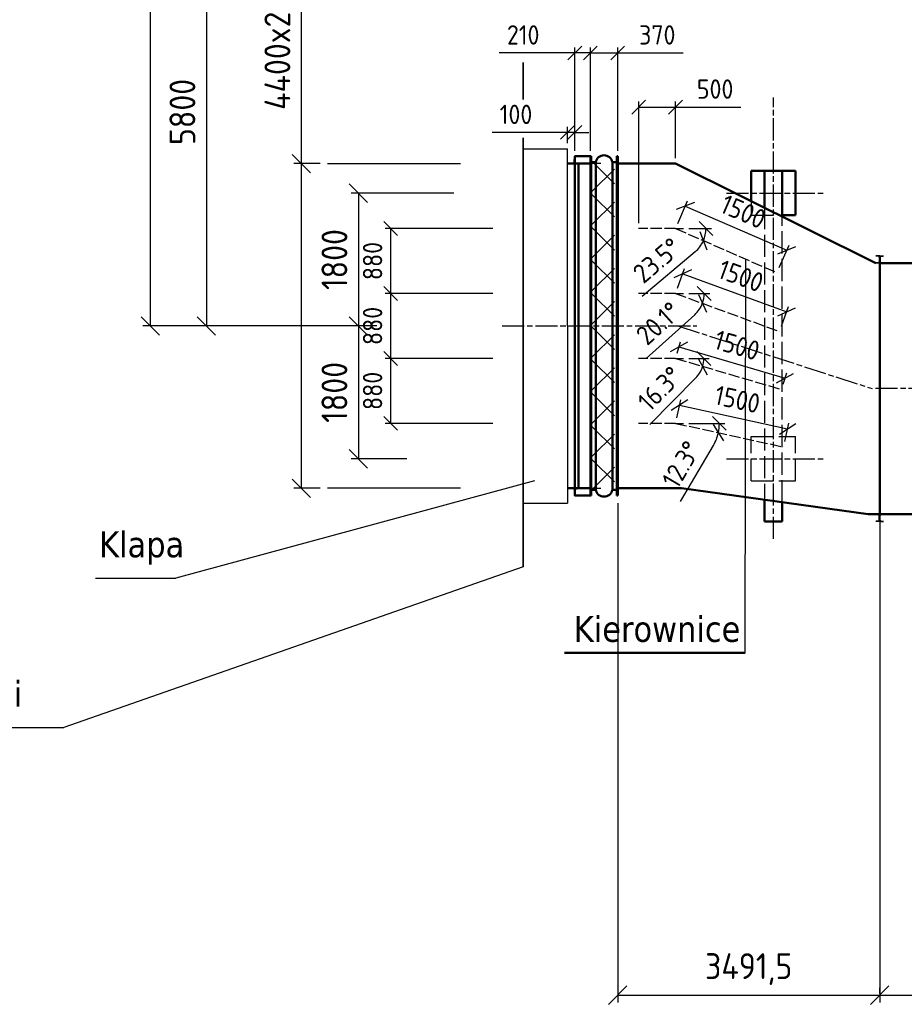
# Model space of a CAD drawing. Header units: millimetres. Extents: x -187295 to -99325, y -133089 to -73689.
# Tile 31 of 34: x -157968 to -145980, y -109069 to -95726. Entities that reach past the tile are written whole.
import ezdxf

# ---------------------------------------------------------------- set-up
doc = ezdxf.new("R2010")
doc.units = ezdxf.units.MM
doc.header["$LTSCALE"] = 50
for name, pattern in [('AM_ISO02W050', [7.5, 6, -1.5]), ('AM_ISO02W050x2', [3.75, 3, -0.75]), ('AM_ISO08W050x2', [9, 6, -0.75, 1.5, -0.75]), ('HIDDEN', [9.525, 6.35, -3.175])]:
    doc.linetypes.add(name, pattern=pattern)
for name, color, linetype, lineweight in [('AM_0', 7, 'Continuous', 50), ('AM_3', 6, 'AM_ISO02W050', 25), ('AM_4', 3, 'Continuous', 25), ('AM_5', 3, 'Continuous', 25), ('AM_6', 2, 'Continuous', 35), ('AM_7', 4, 'AM_ISO08W050x2', 25), ('AM_8', 1, 'Continuous', 25)]:
    doc.layers.add(name, color=color, linetype=linetype, lineweight=lineweight)
doc.layers.add('KANAť', color=1, linetype='Continuous')
doc.styles.get("Standard").update_dxf_attribs({"font": 'ISOCP.SHX'})
doc.dimstyles.new('AM_ISO_ST$0', dxfattribs={"dimscale": 20, "dimtxt": 3.5, "dimasz": 2.5, "dimexe": 1, "dimexo": 1, "dimgap": 1.5, "dimtad": 1, "dimdec": 0, "dimdsep": 46, "dimtxsty": 'Standard', "dimblk": 'OBLIQUE', "dimblk1": 'OBLIQUE', "dimblk2": 'OBLIQUE', "dimsah": 1, "dimcen": 0, "dimclrd": 256, "dimclre": 256, "dimclrt": 2, "dimadec": 0, "dimazin": 0, "dimtp": 0.1, "dimtm": 0.1, "dimtfac": 0.71, "dimtdec": 0, "dimtmove": 0, "dimatfit": 3, "dimldrblk": 'OBLIQUE', "dimfxl": 0, "dimarcsym": 0})
doc.dimstyles.new('AM_ISO_ST$2', dxfattribs={"dimtxt": 3.5, "dimasz": 2.5, "dimexe": 1, "dimexo": 1, "dimgap": 1.5, "dimtad": 1, "dimdec": 1, "dimdsep": 46, "dimtxsty": 'Standard', "dimblk": 'OBLIQUE', "dimcen": 0, "dimclrd": 256, "dimclre": 256, "dimclrt": 2, "dimadec": 1, "dimazin": 2, "dimtp": 0.1, "dimtm": 0.1, "dimtfac": 0.71, "dimtdec": 1, "dimtmove": 0, "dimatfit": 3, "dimfxl": 0, "dimlwd": -1, "dimlwe": -1, "dimarcsym": 0})
doc.dimstyles.new('AM_ISO_ST-1zu1$0', dxfattribs={"dimtxt": 3.5, "dimasz": 2.5, "dimexe": 1, "dimexo": 1, "dimgap": 1.5, "dimtad": 1, "dimdec": 1, "dimdsep": 46, "dimtxsty": 'Standard', "dimblk": 'OBLIQUE', "dimcen": 0, "dimclrd": 256, "dimclre": 256, "dimclrt": 2, "dimadec": 1, "dimazin": 2, "dimtp": 0.1, "dimtm": 0.1, "dimtfac": 0.71, "dimtdec": 1, "dimtmove": 0, "dimatfit": 3, "dimfxl": 0, "dimlwd": -1, "dimlwe": -1, "dimarcsym": 0})

# ---------------------------------------------------------------- blocks, each defined once
blk = doc.blocks.new('_Oblique')
at = {"color": 0, "linetype": 'ByBlock', "lineweight": -2}
blk.add_line((-0.5, -0.5), (0.5, 0.5), dxfattribs=at)
blk = doc.blocks.new('*D141')
at = {"layer": 'AM_5', "lineweight": -2}
for p, q in [((-154151, -97676), (-154151, -94696)), ((-153895, -97676), (-154251, -97676)), ((-154151, -102076), (-154151, -97676)), ((-153895, -102076), (-154251, -102076))]:
    blk.add_line(p, q, dxfattribs=at)
at = {"layer": 'Defpoints', "color": 0}
for p in [(-153795, -97676), (-154151, -102076), (-153795, -102076)]:
    blk.add_point(p, dxfattribs=at)
at = {"layer": 'AM_5', "lineweight": -2, "xscale": 250, "yscale": 250, "zscale": 250}
for p, rotation in [((-154151, -97676), 90), ((-154151, -102076), 270)]:
    blk.add_blockref('_Oblique', p, dxfattribs=dict(at, rotation=rotation))
at = {"layer": 'AM_5', "color": 2, "insert": (-154476, -95949), "char_height": 350, "attachment_point": 5, "rotation": 90}
blk.add_mtext('4400x2400', dxfattribs=at)
blk = doc.blocks.new('*D145')
at = {"layer": 'AM_5', "lineweight": -2}
for p, q in [((-152087, -98076), (-153478, -98076)), ((-153378, -98076), (-153378, -99876)), ((-153127, -99876), (-153478, -99876))]:
    blk.add_line(p, q, dxfattribs=at)
at = {"layer": 'Defpoints', "color": 0}
for p in [(-151987, -98076), (-153378, -99876), (-153027, -99876)]:
    blk.add_point(p, dxfattribs=at)
at = {"layer": 'AM_5', "lineweight": -2, "xscale": 250, "yscale": 250, "zscale": 250}
for p, rotation in [((-153378, -98076), 90), ((-153378, -99876), 270)]:
    blk.add_blockref('_Oblique', p, dxfattribs=dict(at, rotation=rotation))
at = {"layer": 'AM_5', "color": 2, "insert": (-153703, -98976), "char_height": 350, "attachment_point": 5, "rotation": 90}
blk.add_mtext('1800', dxfattribs=at)
blk = doc.blocks.new('*D146')
at = {"layer": 'AM_5', "lineweight": -2}
for p, q in [((-153127, -99876), (-153478, -99876)), ((-153378, -99876), (-153378, -101676)), ((-152724, -101676), (-153478, -101676))]:
    blk.add_line(p, q, dxfattribs=at)
at = {"layer": 'Defpoints', "color": 0}
for p in [(-153027, -99876), (-153378, -101676), (-152624, -101676)]:
    blk.add_point(p, dxfattribs=at)
at = {"layer": 'AM_5', "lineweight": -2, "xscale": 250, "yscale": 250, "zscale": 250}
for p, rotation in [((-153378, -99876), 90), ((-153378, -101676), 270)]:
    blk.add_blockref('_Oblique', p, dxfattribs=dict(at, rotation=rotation))
at = {"layer": 'AM_5', "color": 2, "insert": (-153703, -100776), "char_height": 350, "attachment_point": 5, "rotation": 90}
blk.add_mtext('1800', dxfattribs=at)
blk = doc.blocks.new('*D157')
at = {"layer": 'AM_5'}
for p, q in [((-153895, -88276), (-156298, -88276)), ((-156198, -88276), (-156198, -99876)), ((-153431, -99876), (-156298, -99876))]:
    blk.add_line(p, q, dxfattribs=at)
at = {"layer": 'Defpoints', "color": 0}
for p in [(-153795, -88276), (-156198, -99876), (-153331, -99876)]:
    blk.add_point(p, dxfattribs=at)
at = {"layer": 'AM_5', "xscale": 250, "yscale": 250, "zscale": 250}
for p, rotation in [((-156198, -88276), 90), ((-156198, -99876), 270)]:
    blk.add_blockref('_Oblique', p, dxfattribs=dict(at, rotation=rotation))
at = {"layer": 'AM_5', "color": 2, "insert": (-156523, -94076), "char_height": 350, "attachment_point": 5, "rotation": 90}
blk.add_mtext('11600', dxfattribs=at)
blk = doc.blocks.new('*D159')
at = {"layer": 'AM_5'}
for p, q in [((-154338, -94076), (-155538, -94076)), ((-155438, -94076), (-155438, -99876)), ((-153431, -99876), (-155538, -99876))]:
    blk.add_line(p, q, dxfattribs=at)
at = {"layer": 'Defpoints', "color": 0}
for p in [(-154238, -94076), (-155438, -99876), (-153331, -99876)]:
    blk.add_point(p, dxfattribs=at)
at = {"layer": 'AM_5', "xscale": 250, "yscale": 250, "zscale": 250}
for p, rotation in [((-155438, -94076), 90), ((-155438, -99876), 270)]:
    blk.add_blockref('_Oblique', p, dxfattribs=dict(at, rotation=rotation))
at = {"layer": 'AM_5', "color": 2, "insert": (-155763, -96976), "char_height": 350, "attachment_point": 5, "rotation": 90}
blk.add_mtext('5800', dxfattribs=at)
blk = doc.blocks.new('*D477')
at = {"layer": 'AM_5', "lineweight": -2}
for p, q in [((-151557, -98556), (-153017, -98556)), ((-152942, -98556), (-152942, -99436)), ((-151557, -99436), (-153017, -99436))]:
    blk.add_line(p, q, dxfattribs=at)
at = {"layer": 'Defpoints', "color": 0}
for p in [(-151482, -98556), (-152942, -99436), (-151482, -99436)]:
    blk.add_point(p, dxfattribs=at)
at = {"layer": 'AM_5', "lineweight": -2, "xscale": 187.5, "yscale": 187.5, "zscale": 187.5}
for p, rotation in [((-152942, -98556), 90), ((-152942, -99436), 270)]:
    blk.add_blockref('_Oblique', p, dxfattribs=dict(at, rotation=rotation))
at = {"layer": 'AM_5', "color": 2, "insert": (-153186, -98996), "char_height": 262.5, "attachment_point": 5, "rotation": 90}
blk.add_mtext('880', dxfattribs=at)
blk = doc.blocks.new('*D478')
at = {"layer": 'AM_5', "lineweight": -2}
for p, q in [((-149050, -98487), (-148918, -98182)), ((-148948, -98251), (-147572, -98850)), ((-147675, -99086), (-147542, -98781))]:
    blk.add_line(p, q, dxfattribs=at)
at = {"layer": 'Defpoints', "color": 0}
for p in [(-149080, -98556), (-147572, -98850), (-147705, -99155)]:
    blk.add_point(p, dxfattribs=at)
at = {"layer": 'AM_5', "lineweight": -2, "xscale": 187.5, "yscale": 187.5, "zscale": 187.5}
for p, rotation in [((-148948, -98251), 156.4629142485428), ((-147572, -98850), 336.4629142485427)]:
    blk.add_blockref('_Oblique', p, dxfattribs=dict(at, rotation=rotation))
at = {"layer": 'AM_5', "color": 2, "insert": (-148163, -98327), "char_height": 262.5, "attachment_point": 5, "rotation": 336.4629}
blk.add_mtext('1500', dxfattribs=at)
blk = doc.blocks.new('*D479')
at = {"layer": 'AM_5', "lineweight": -2}
for p, q in [((-149055, -99365), (-148957, -99099)), ((-148983, -99170), (-147574, -99685)), ((-147646, -99880), (-147549, -99614))]:
    blk.add_line(p, q, dxfattribs=at)
at = {"layer": 'Defpoints', "color": 0}
for p in [(-149080, -99436), (-147574, -99685), (-147671, -99950)]:
    blk.add_point(p, dxfattribs=at)
at = {"layer": 'AM_5', "lineweight": -2, "xscale": 187.5, "yscale": 187.5, "zscale": 187.5}
for p, rotation in [((-148983, -99170), 159.9295004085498), ((-147574, -99685), 339.9295004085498)]:
    blk.add_blockref('_Oblique', p, dxfattribs=dict(at, rotation=rotation))
at = {"layer": 'AM_5', "color": 2, "insert": (-148195, -99198), "char_height": 262.5, "attachment_point": 5, "rotation": 339.9295}
blk.add_mtext('1500', dxfattribs=at)
blk = doc.blocks.new('*D480')
at = {"layer": 'AM_5', "lineweight": -2}
for p, q in [((-149059, -100244), (-149014, -100089)), ((-149035, -100161), (-147596, -100583)), ((-147620, -100665), (-147574, -100511))]:
    blk.add_line(p, q, dxfattribs=at)
at = {"layer": 'Defpoints', "color": 0}
for p in [(-149080, -100316), (-147596, -100583), (-147641, -100737)]:
    blk.add_point(p, dxfattribs=at)
at = {"layer": 'AM_5', "lineweight": -2, "xscale": 187.5, "yscale": 187.5, "zscale": 187.5}
for p, rotation in [((-149035, -100161), 163.671937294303), ((-147596, -100583), 343.671937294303)]:
    blk.add_blockref('_Oblique', p, dxfattribs=dict(at, rotation=rotation))
at = {"layer": 'AM_5', "color": 2, "insert": (-148247, -100138), "char_height": 262.5, "attachment_point": 5, "rotation": 343.6719}
blk.add_mtext('1500', dxfattribs=at)
blk = doc.blocks.new('*D481')
at = {"layer": 'AM_5', "lineweight": -2}
for p, q in [((-149064, -101122), (-149010, -100876)), ((-149026, -100949), (-147561, -101269)), ((-147599, -101442), (-147545, -101195))]:
    blk.add_line(p, q, dxfattribs=at)
at = {"layer": 'Defpoints', "color": 0}
for p in [(-149080, -101196), (-147561, -101269), (-147615, -101515)]:
    blk.add_point(p, dxfattribs=at)
at = {"layer": 'AM_5', "lineweight": -2, "xscale": 187.5, "yscale": 187.5, "zscale": 187.5}
for p, rotation in [((-149026, -100949), 167.6887231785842), ((-147561, -101269), 347.6887231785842)]:
    blk.add_blockref('_Oblique', p, dxfattribs=dict(at, rotation=rotation))
at = {"layer": 'AM_5', "color": 2, "insert": (-148242, -100871), "char_height": 262.5, "attachment_point": 5, "rotation": 347.6887}
blk.add_mtext('1500', dxfattribs=at)
blk = doc.blocks.new('*D473')
at = {"layer": 'AM_5'}
for p, q in [((-148900, -98556), (-148593, -98556)), ((-148815, -98870), (-149534, -99477))]:
    blk.add_line(p, q, dxfattribs=at)
for start, end in [(336.4629, 360), (310.1497, 336.4629)]:
    blk.add_arc((-149080, -98556), 412, start, end, dxfattribs=at)
at = {"layer": 'Defpoints', "color": 0}
for p in [(-149080, -98556, 0), (-149080, -98556, 0), (-148975, -98556, 0), (-148672, -98612), (-147705, -99155, 0)]:
    blk.add_point(p, dxfattribs=at)
at = {"layer": 'AM_5', "xscale": 187.5, "yscale": 187.5, "zscale": 187.5}
for p, rotation in [((-148668, -98556), 89.9999999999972), ((-148703, -98720), 246.4629142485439)]:
    blk.add_blockref('_Oblique', p, dxfattribs=dict(at, rotation=rotation))
at = {"layer": 'AM_5', "color": 2, "insert": (-149331, -98987), "char_height": 262.5, "attachment_point": 5, "rotation": 40.1497}
blk.add_mtext('23.5°', dxfattribs=at)
blk = doc.blocks.new('*D474')
at = {"layer": 'AM_5'}
for p, q in [((-148900, -99436), (-148617, -99436)), ((-148820, -99724), (-149480, -100318))]:
    blk.add_line(p, q, dxfattribs=at)
for start, end in [(339.9295, 360), (312.0008, 339.9295)]:
    blk.add_arc((-149080, -99436), 388, start, end, dxfattribs=at)
at = {"layer": 'Defpoints', "color": 0}
for p in [(-149080, -99436, 0), (-149080, -99436, 0), (-148975, -99436, 0), (-148694, -99481), (-147671, -99950, 0)]:
    blk.add_point(p, dxfattribs=at)
at = {"layer": 'AM_5', "xscale": 187.5, "yscale": 187.5, "zscale": 187.5}
for p, rotation in [((-148692, -99436), 89.9999999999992), ((-148715, -99569), 249.9295004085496)]:
    blk.add_blockref('_Oblique', p, dxfattribs=dict(at, rotation=rotation))
at = {"layer": 'AM_5', "color": 2, "insert": (-149313, -99840), "char_height": 262.5, "attachment_point": 5, "rotation": 42.0008}
blk.add_mtext('20.1°', dxfattribs=at)
blk = doc.blocks.new('*D475')
at = {"layer": 'AM_5'}
for p, q in [((-148900, -100316), (-148623, -100316)), ((-148809, -100584), (-149430, -101210))]:
    blk.add_line(p, q, dxfattribs=at)
for start, end in [(343.6719, 0), (315.2482, 343.6719)]:
    blk.add_arc((-149080, -100316), 382, start, end, dxfattribs=at)
at = {"layer": 'Defpoints', "color": 0}
for p in [(-149080, -100316, 0), (-149080, -100316, 0), (-148975, -100316, 0), (-148700, -100352), (-147641, -100737, 0)]:
    blk.add_point(p, dxfattribs=at)
at = {"layer": 'AM_5', "xscale": 187.5, "yscale": 187.5, "zscale": 187.5}
for p, rotation in [((-148714, -100423), 253.6719372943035), ((-148698, -100316), 90.00000000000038)]:
    blk.add_blockref('_Oblique', p, dxfattribs=dict(at, rotation=rotation))
at = {"layer": 'AM_5', "color": 2, "insert": (-149292, -100726), "char_height": 262.5, "attachment_point": 5, "rotation": 45.2482}
blk.add_mtext('16.3°', dxfattribs=at)
blk = doc.blocks.new('*D476')
at = {"layer": 'AM_5'}
for p, q in [((-148900, -101196), (-148412, -101196)), ((-148569, -101497), (-149016, -102256))]:
    blk.add_line(p, q, dxfattribs=at)
for start, end in [(347.6887, 360), (329.5154, 347.6887)]:
    blk.add_arc((-149080, -101196), 594, start, end, dxfattribs=at)
at = {"layer": 'Defpoints', "color": 0}
for p in [(-149080, -101196, 0), (-149080, -101196, 0), (-148975, -101196, 0), (-148488, -101238), (-147615, -101515, 0)]:
    blk.add_point(p, dxfattribs=at)
at = {"layer": 'AM_5', "xscale": 187.5, "yscale": 187.5, "zscale": 187.5}
for p, rotation in [((-148487, -101196), 89.99999999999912), ((-148500, -101322), 257.6887231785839)]:
    blk.add_blockref('_Oblique', p, dxfattribs=dict(at, rotation=rotation))
at = {"layer": 'AM_5', "color": 2, "insert": (-149002, -101753), "char_height": 262.5, "attachment_point": 5, "rotation": 59.5154}
blk.add_mtext('12.3°', dxfattribs=at)
blk = doc.blocks.new('*D482')
at = {"layer": 'AM_5', "lineweight": -2}
for p, q in [((-151557, -99436), (-153017, -99436)), ((-152942, -99436), (-152942, -100316)), ((-151557, -100316), (-153017, -100316))]:
    blk.add_line(p, q, dxfattribs=at)
at = {"layer": 'Defpoints', "color": 0}
for p in [(-151482, -99436), (-152942, -100316), (-151482, -100316)]:
    blk.add_point(p, dxfattribs=at)
at = {"layer": 'AM_5', "lineweight": -2, "xscale": 187.5, "yscale": 187.5, "zscale": 187.5}
for p, rotation in [((-152942, -99436), 90), ((-152942, -100316), 270)]:
    blk.add_blockref('_Oblique', p, dxfattribs=dict(at, rotation=rotation))
at = {"layer": 'AM_5', "color": 2, "insert": (-153186, -99876), "char_height": 262.5, "attachment_point": 5, "rotation": 90}
blk.add_mtext('880', dxfattribs=at)
blk = doc.blocks.new('*D483')
at = {"layer": 'AM_5', "lineweight": -2}
for p, q in [((-151557, -100316), (-153017, -100316)), ((-152942, -100316), (-152942, -101196)), ((-151557, -101196), (-153017, -101196))]:
    blk.add_line(p, q, dxfattribs=at)
at = {"layer": 'Defpoints', "color": 0}
for p in [(-151482, -100316), (-152942, -101196), (-151482, -101196)]:
    blk.add_point(p, dxfattribs=at)
at = {"layer": 'AM_5', "lineweight": -2, "xscale": 187.5, "yscale": 187.5, "zscale": 187.5}
for p, rotation in [((-152942, -100316), 90), ((-152942, -101196), 270)]:
    blk.add_blockref('_Oblique', p, dxfattribs=dict(at, rotation=rotation))
at = {"layer": 'AM_5', "color": 2, "insert": (-153186, -100756), "char_height": 262.5, "attachment_point": 5, "rotation": 90}
blk.add_mtext('880', dxfattribs=at)
blk = doc.blocks.new('*D484')
at = {"layer": 'AM_5', "lineweight": -2}
for p, q in [((-149580, -98481), (-149580, -96835)), ((-149080, -97601), (-149080, -96835)), ((-149580, -96910), (-149080, -96910)), ((-149080, -96910), (-148195, -96910))]:
    blk.add_line(p, q, dxfattribs=at)
at = {"layer": 'Defpoints', "color": 0}
for p in [(-149580, -96910), (-149080, -97676), (-149580, -98556)]:
    blk.add_point(p, dxfattribs=at)
at = {"layer": 'AM_5', "lineweight": -2, "xscale": 187.5, "yscale": 187.5, "zscale": 187.5, "rotation": 180}
blk.add_blockref('_Oblique', (-149580, -96910), dxfattribs=at)
at = {"layer": 'AM_5', "lineweight": -2, "xscale": 187.5, "yscale": 187.5, "zscale": 187.5}
blk.add_blockref('_Oblique', (-149080, -96910), dxfattribs=at)
at = {"layer": 'AM_5', "color": 2, "insert": (-148544, -96666), "char_height": 262.5, "attachment_point": 5}
blk.add_mtext('500', dxfattribs=at)
blk = doc.blocks.new('*D520')
at = {"layer": 'AM_5'}
for p, q in [((-146314, -102526), (-146314, -109044)), ((-144571, -105944), (-144571, -109044)), ((-146314, -108944), (-144571, -108944))]:
    blk.add_line(p, q, dxfattribs=at)
at = {"layer": 'Defpoints', "color": 0}
for p in [(-146314, -102426), (-144571, -105844), (-144571, -108944)]:
    blk.add_point(p, dxfattribs=at)
at = {"layer": 'AM_5', "xscale": 250, "yscale": 250, "zscale": 250, "rotation": 180}
blk.add_blockref('_Oblique', (-146314, -108944), dxfattribs=at)
at = {"layer": 'AM_5', "xscale": 250, "yscale": 250, "zscale": 250}
blk.add_blockref('_Oblique', (-144571, -108944), dxfattribs=at)
at = {"layer": 'AM_5', "color": 2, "insert": (-145443, -108619), "char_height": 350, "attachment_point": 5}
blk.add_mtext('1800', dxfattribs=at)
blk = doc.blocks.new('*D521')
at = {"layer": 'AM_5'}
for p, q in [((-149864, -102279), (-149864, -109044)), ((-146314, -108922), (-146314, -108844)), ((-149864, -108944), (-146314, -108944))]:
    blk.add_line(p, q, dxfattribs=at)
at = {"layer": 'Defpoints', "color": 0}
for p in [(-149864, -102179), (-146314, -108944), (-146314, -109022)]:
    blk.add_point(p, dxfattribs=at)
at = {"layer": 'AM_5', "xscale": 250, "yscale": 250, "zscale": 250, "rotation": 180}
blk.add_blockref('_Oblique', (-149864, -108944), dxfattribs=at)
at = {"layer": 'AM_5', "xscale": 250, "yscale": 250, "zscale": 250}
blk.add_blockref('_Oblique', (-146314, -108944), dxfattribs=at)
at = {"layer": 'AM_5', "color": 2, "insert": (-148089, -108592), "char_height": 350, "attachment_point": 5}
blk.add_mtext('3491,5', dxfattribs=at)
blk = doc.blocks.new('*D522')
at = {"layer": 'AM_5', "lineweight": -2}
for p, q in [((-150234, -97501), (-150234, -96101)), ((-150234, -96176), (-149864, -96176)), ((-149864, -97501), (-149864, -96101)), ((-149864, -96176), (-148979, -96176))]:
    blk.add_line(p, q, dxfattribs=at)
at = {"layer": 'Defpoints', "color": 0}
for p in [(-149864, -96176), (-150234, -97576), (-149864, -97576)]:
    blk.add_point(p, dxfattribs=at)
at = {"layer": 'AM_5', "lineweight": -2, "xscale": 187.5, "yscale": 187.5, "zscale": 187.5, "rotation": 180}
blk.add_blockref('_Oblique', (-150234, -96176), dxfattribs=at)
at = {"layer": 'AM_5', "lineweight": -2, "xscale": 187.5, "yscale": 187.5, "zscale": 187.5}
blk.add_blockref('_Oblique', (-149864, -96176), dxfattribs=at)
at = {"layer": 'AM_5', "color": 2, "insert": (-149328, -95932), "char_height": 262.5, "attachment_point": 5}
blk.add_mtext('370', dxfattribs=at)
blk = doc.blocks.new('*D523')
at = {"layer": 'AM_5', "lineweight": -2}
for p, q in [((-150444, -96176), (-151471, -96176)), ((-150444, -97500), (-150444, -96101)), ((-150234, -96176), (-150444, -96176)), ((-150234, -97501), (-150234, -96101)), ((-150234, -96176), (-150046, -96176))]:
    blk.add_line(p, q, dxfattribs=at)
at = {"layer": 'Defpoints', "color": 0}
for p in [(-150444, -96176), (-150444, -97575), (-150234, -97576)]:
    blk.add_point(p, dxfattribs=at)
at = {"layer": 'AM_5', "lineweight": -2, "xscale": 187.5, "yscale": 187.5, "zscale": 187.5}
blk.add_blockref('_Oblique', (-150444, -96176), dxfattribs=at)
at = {"layer": 'AM_5', "lineweight": -2, "xscale": 187.5, "yscale": 187.5, "zscale": 187.5, "rotation": 180}
blk.add_blockref('_Oblique', (-150234, -96176), dxfattribs=at)
at = {"layer": 'AM_5', "color": 2, "insert": (-151145, -95932), "char_height": 262.5, "attachment_point": 5}
blk.add_mtext('210', dxfattribs=at)
blk = doc.blocks.new('*D524')
at = {"layer": 'AM_5', "lineweight": -2}
for p, q in [((-150544, -97253), (-151564, -97253)), ((-150544, -97401), (-150544, -97178)), ((-150444, -97253), (-150544, -97253)), ((-150444, -97501), (-150444, -97178)), ((-150444, -97253), (-150256, -97253))]:
    blk.add_line(p, q, dxfattribs=at)
at = {"layer": 'Defpoints', "color": 0}
for p in [(-150544, -97253), (-150544, -97476), (-150444, -97576)]:
    blk.add_point(p, dxfattribs=at)
at = {"layer": 'AM_5', "lineweight": -2, "xscale": 187.5, "yscale": 187.5, "zscale": 187.5}
blk.add_blockref('_Oblique', (-150544, -97253), dxfattribs=at)
at = {"layer": 'AM_5', "lineweight": -2, "xscale": 187.5, "yscale": 187.5, "zscale": 187.5, "rotation": 180}
blk.add_blockref('_Oblique', (-150444, -97253), dxfattribs=at)
at = {"layer": 'AM_5', "color": 2, "insert": (-151242, -97009), "char_height": 262.5, "attachment_point": 5}
blk.add_mtext('100', dxfattribs=at)

msp = doc.modelspace()

# ---------------------------------------------------------------- hatches: boundary and pattern name
at = {"layer": 'AM_8'}
h = msp.add_hatch(dxfattribs=at)
h.set_pattern_fill('ANSI37', color=256, scale=100, style=0)
h.set_pattern_definition([(315, (-164601.25, -82807.5), (-224.5064, -224.5064), []), (225, (-164601.25, -82807.5), (-224.5064, 224.5064), [])])
h.paths.add_polyline_path([(-149908.175, -99875.634), (-150208.175, -99875.634), (-150208.175, -97675.634), (-149908.175, -97675.634)])
h.paths.add_polyline_path([(-149908.175, -102075.634), (-150208.175, -102075.634), (-150208.175, -99875.634), (-149908.175, -99875.634)])

# ---------------------------------------------------------------- linework, layer by layer
at = {"layer": 'AM_0'}
for p, q in [((-150443.961, -97575.634), (-150233.961, -97575.634)), ((-150443.961, -97575.634), (-150443.961, -102175.634)), ((-150233.961, -97575.634), (-150223.961, -97575.634)), ((-150233.961, -97575.634), (-150233.961, -102175.634)), ((-150233.961, -97575.634), (-150223.961, -97575.634)), ((-150223.961, -97575.634), (-150223.961, -100175.634)), ((-150223.961, -97655.634), (-150161.961, -97655.634)), ((-150161.961, -97655.634), (-150161.961, -102095.634)), ((-149935.961, -97655.634), (-149873.961, -97655.634)), ((-149935.961, -97655.634), (-149935.961, -102095.634)), ((-149873.961, -97575.634), (-149873.961, -100175.634)), ((-149873.961, -97575.634), (-149863.961, -97575.634)), ((-149863.961, -97575.634), (-149863.961, -102175.634)), ((-150543.961, -97675.634), (-150233.961, -97675.634)), ((-150411.952, -97675.634), (-150233.961, -97675.634)), ((-150393.961, -97675.834), (-150393.961, -102075.634)), ((-149863.961, -97675.634), (-149080.307, -97675.634)), ((-149080.307, -97675.634), (-146363.817, -99025.634)), ((-148053.961, -97775.634), (-148053.961, -98176.473)), ((-148053.961, -97775.634), (-147453.961, -97775.634)), ((-147873.961, -98264.31), (-147873.961, -97775.634)), ((-147633.961, -97775.634), (-147633.961, -98375.634)), ((-147453.961, -97775.634), (-147453.961, -98375.634)), ((-147645.831, -98375.634), (-147453.961, -98375.634)), ((-146313.817, -99025.634), (-145771.317, -99025.634)), ((-146313.817, -99025.634), (-146313.817, -102425.634)), ((-150223.961, -102175.634), (-150223.961, -99575.634)), ((-149873.961, -102175.634), (-149873.961, -99575.634)), ((-150543.961, -102075.634), (-150233.961, -102075.634)), ((-150443.961, -102175.634), (-150233.961, -102175.634)), ((-150411.952, -102075.634), (-150233.961, -102075.634)), ((-150233.961, -102175.634), (-150223.961, -102175.634)), ((-150233.961, -102175.634), (-150223.961, -102175.634)), ((-150233.961, -102175.634), (-150223.961, -102175.634)), ((-150223.961, -102095.634), (-150161.961, -102095.634)), ((-149935.961, -102095.634), (-149873.961, -102095.634)), ((-149873.961, -102175.634), (-149863.961, -102175.634)), ((-149863.961, -102075.634), (-148998.148, -102075.634)), ((-148998.148, -102075.634), (-146471.317, -102425.634)), ((-147873.961, -102234.013), (-147873.961, -102525.634)), ((-147633.961, -102267.824), (-147633.961, -102525.634)), ((-146471.317, -102425.634), (-145771.317, -102425.634)), ((-147873.961, -102525.634), (-147633.961, -102525.634)), ((-150585.233, -104307.644), (-148138.705, -104307.644))]:
    msp.add_line(p, q, dxfattribs=at)
for centre, start, end in [((-150048.961, -97677.885), 11.1398462, 168.8601538), ((-150048.961, -102073.382), 191.1398462, 348.8601538)]:
    msp.add_arc(centre, 115.17, start, end, dxfattribs=at)
at = {"layer": 'AM_3'}
for p, q in [((-148053.961, -97775.634), (-148053.961, -98375.634)), ((-148053.961, -97775.634), (-147453.961, -97775.634)), ((-147453.961, -97775.634), (-147453.961, -98375.634)), ((-147873.961, -98264.31), (-147873.961, -102234.013)), ((-148053.961, -98375.634), (-147453.961, -98375.634)), ((-147633.961, -102267.824), (-147633.961, -98375.634)), ((-148053.961, -101975.634), (-148053.961, -101375.634)), ((-148053.961, -101375.634), (-147453.961, -101375.634)), ((-147453.961, -101975.634), (-147453.961, -101375.634)), ((-148053.961, -101975.634), (-147453.961, -101975.634))]:
    msp.add_line(p, q, dxfattribs=at)
at = {"layer": 'AM_3', "linetype": 'AM_ISO02W050x2'}
for p, q in [((-149080.307, -98555.634), (-149580.307, -98555.634)), ((-149080.307, -98555.634), (-147705.104, -99154.648)), ((-149080.307, -99435.634), (-149580.307, -99435.634)), ((-149080.307, -99435.634), (-147671.4, -99950.398)), ((-149080.307, -100315.634), (-149580.307, -100315.634)), ((-149080.307, -100315.634), (-147640.805, -100737.339)), ((-149080.307, -101195.634), (-149580.307, -101195.634)), ((-149080.307, -101195.634), (-147614.801, -101515.468))]:
    msp.add_line(p, q, dxfattribs=at)
at = {"layer": 'AM_4'}
for p, q in [((-151143.961, -97475.634), (-150543.961, -97475.634)), ((-150543.961, -99875.634), (-150543.961, -97475.634)), ((-150233.961, -102075.634), (-150233.961, -97575.634)), ((-153795.303, -97675.634), (-151995.303, -97675.634)), ((-150093.961, -97675.634), (-150543.961, -97675.634)), ((-150233.961, -97675.634), (-150233.961, -102075.634)), ((-148138.705, -104307.644), (-148125.761, -98971.417)), ((-150543.961, -99875.634), (-150543.961, -102275.634)), ((-150990.453, -101974.625), (-155850.571, -103292.842)), ((-151995.303, -102075.634), (-153795.303, -102075.634)), ((-150543.961, -102075.634), (-150093.961, -102075.634)), ((-151143.961, -102275.634), (-150543.961, -102275.634)), ((-151143.961, -103138.309), (-157368.951, -105317.248))]:
    msp.add_line(p, q, dxfattribs=at)
at = {"layer": 'AM_4', "color": 7}
for p, q in [((-156940.337, -103292.842), (-155850.571, -103292.842)), ((-161118.154, -105317.248), (-157368.951, -105317.248))]:
    msp.add_line(p, q, dxfattribs=at)
at = {"layer": 'AM_5'}
for p, q in [((-150233.961, -97675.634), (-150411.952, -97675.634)), ((-149080.307, -98555.634), (-148974.524, -98555.634)), ((-149080.307, -99435.634), (-148974.524, -99435.634)), ((-149080.307, -100315.634), (-148974.524, -100315.634)), ((-149080.307, -101195.634), (-148974.524, -101195.634)), ((-150233.961, -102075.634), (-150411.952, -102075.634))]:
    msp.add_line(p, q, dxfattribs=at)
at = {"layer": 'AM_6'}
for p, q in [((-151143.961, -96304.141), (-151143.961, -96809.321)), ((-151143.961, -97328.817), (-151143.961, -103138.309))]:
    msp.add_line(p, q, dxfattribs=at)
at = {"layer": 'AM_7'}
for p, q in [((-147753.961, -102760.71), (-147753.961, -96781.301)), ((-148391.596, -98075.634), (-147057.689, -98075.634)), ((-151429.47, -99875.634), (-148793.961, -99875.634)), ((-149047.081, -99875.634), (-146413.817, -100725.634)), ((-148391.596, -101675.634), (-147057.689, -101675.634))]:
    msp.add_line(p, q, dxfattribs=at)
at = {"layer": 'AM_7', "linetype": 'AM_ISO08W050x2'}
msp.add_line((-143371.317, -100725.634), (-146371.317, -100725.634), dxfattribs=at)
at = {"layer": 'Defpoints', "color": 0, "linetype": 'ByBlock'}
for p in [(-150443.961, -97575.434), (-150443.961, -97575.434), (-150543.961, -97675.634), (-150464.161, -97675.634), (-150443.961, -97675.634), (-150443.961, -97675.634), (-150423.761, -97675.634), (-150393.961, -97675.634), (-146313.817, -98925.434), (-146313.817, -98925.434), (-146368.817, -99025.634), (-146363.817, -99025.634), (-146334.017, -99025.634), (-146313.817, -99025.634), (-146313.817, -99025.634), (-146293.617, -99025.634), (-146263.817, -99025.634), (-146258.817, -99025.634), (-150543.961, -102075.634), (-150464.161, -102075.634), (-150443.961, -102075.634), (-150443.961, -102075.634), (-150443.961, -102175.834), (-150443.961, -102175.834), (-150423.761, -102075.634), (-150393.961, -102075.634), (-146368.817, -102425.634), (-146363.817, -102425.634), (-146334.017, -102425.634), (-146313.817, -102425.634), (-146313.817, -102425.634), (-146293.617, -102425.634), (-146263.817, -102425.634), (-146258.817, -102425.634), (-146313.817, -102525.834), (-146313.817, -102525.834)]:
    msp.add_point(p, dxfattribs=at)
at = {"layer": 'KANAť', "color": 7, "linetype": 'HIDDEN'}
for p, q in [((-150462.029, -97665.366), (-150539.561, -97670.866)), ((-150454.245, -97657.581), (-150448.729, -97579.834)), ((-150443.961, -97575.434), (-150443.961, -97675.634)), ((-150443.961, -97575.434), (-150443.961, -97675.634)), ((-150443.961, -97575.434), (-150393.961, -97575.434)), ((-150443.961, -97575.434), (-150443.961, -97675.634)), ((-150443.961, -97575.434), (-150443.961, -97675.634)), ((-150443.961, -97675.434), (-150443.961, -97575.434)), ((-150438.961, -97594.409), (-150438.961, -97656.659)), ((-150432.02, -97586.136), (-150398.361, -97580.201)), ((-150432.02, -97664.931), (-150398.361, -97670.866)), ((-150443.961, -97675.634), (-150543.961, -97675.634)), ((-150443.961, -97675.634), (-150393.961, -97675.634)), ((-146313.817, -98925.434), (-146363.817, -98925.434)), ((-146325.758, -98936.136), (-146359.417, -98930.201)), ((-146318.817, -98944.409), (-146318.817, -99006.659)), ((-146313.817, -98925.434), (-146313.817, -99025.634)), ((-146313.817, -98925.434), (-146313.817, -99025.634)), ((-146313.817, -98925.434), (-146263.817, -98925.434)), ((-146313.817, -98925.434), (-146313.817, -99025.634)), ((-146313.817, -98925.434), (-146313.817, -99025.634)), ((-146308.817, -98944.409), (-146308.817, -99006.659)), ((-146301.876, -98936.136), (-146268.217, -98930.201)), ((-146313.817, -99025.634), (-146363.817, -99025.634)), ((-146325.758, -99014.931), (-146359.417, -99020.866)), ((-146313.817, -99025.634), (-146263.817, -99025.634)), ((-146301.876, -99014.931), (-146268.217, -99020.866)), ((-150443.961, -102075.634), (-150543.961, -102075.634)), ((-150462.029, -102085.902), (-150539.561, -102080.401)), ((-150454.245, -102093.686), (-150448.729, -102171.434)), ((-150443.961, -102175.834), (-150443.961, -102075.634)), ((-150443.961, -102175.834), (-150443.961, -102075.634)), ((-150443.961, -102075.634), (-150393.961, -102075.634)), ((-150443.961, -102175.834), (-150443.961, -102075.634)), ((-150443.961, -102175.834), (-150443.961, -102075.634)), ((-150443.961, -102075.834), (-150443.961, -102175.834)), ((-150443.961, -102175.834), (-150393.961, -102175.834)), ((-150438.961, -102156.859), (-150438.961, -102094.609)), ((-150432.02, -102086.336), (-150398.361, -102080.401)), ((-150432.02, -102165.131), (-150398.361, -102171.066)), ((-146313.817, -102425.634), (-146363.817, -102425.634)), ((-146325.758, -102436.336), (-146359.417, -102430.401)), ((-146318.817, -102506.859), (-146318.817, -102444.609)), ((-146313.817, -102525.834), (-146313.817, -102425.634)), ((-146313.817, -102525.834), (-146313.817, -102425.634)), ((-146313.817, -102425.634), (-146263.817, -102425.634)), ((-146313.817, -102525.834), (-146313.817, -102425.634)), ((-146313.817, -102525.834), (-146313.817, -102425.634)), ((-146308.817, -102506.859), (-146308.817, -102444.609)), ((-146301.876, -102436.336), (-146268.217, -102430.401)), ((-146313.817, -102525.834), (-146363.817, -102525.834)), ((-146325.758, -102515.131), (-146359.417, -102521.066)), ((-146313.817, -102525.834), (-146263.817, -102525.834)), ((-146301.876, -102515.131), (-146268.217, -102521.066))]:
    msp.add_line(p, q, dxfattribs=at)
for centre, radius, start, end in [((-150462.624, -97656.987), 8.4, 274.0578895, 355.9421105), ((-150444.013, -97580.16), 4.727, 89.369308, 176.0375211), ((-150430.561, -97594.409), 8.4, 100, 180), ((-150430.561, -97656.659), 8.4, 180, 260), ((-150398.688, -97575.486), 4.727, 273.9624789, 0.630692), ((-150539.235, -97675.582), 4.727, 93.9624789, 180.630692), ((-150398.688, -97675.582), 4.727, 359.369308, 86.0375211), ((-146359.09, -98925.486), 4.727, 179.369308, 266.0375211), ((-146327.217, -98944.409), 8.4, 0, 80), ((-146300.417, -98944.409), 8.4, 100, 180), ((-146268.544, -98925.486), 4.727, 273.9624789, 0.630692), ((-146359.09, -99025.582), 4.727, 93.9624789, 180.630692), ((-146327.217, -99006.659), 8.4, 280, 0), ((-146300.417, -99006.659), 8.4, 180, 260), ((-146268.544, -99025.582), 4.727, 359.369308, 86.0375211), ((-150539.235, -102075.686), 4.727, 179.369308, 266.0375211), ((-150462.624, -102094.281), 8.4, 4.0578895, 85.9421105), ((-150444.013, -102171.107), 4.727, 183.9624789, 270.630692), ((-150430.561, -102094.609), 8.4, 100, 180), ((-150430.561, -102156.859), 8.4, 180, 260), ((-150398.688, -102075.686), 4.727, 273.9624789, 0.630692), ((-150398.688, -102175.782), 4.727, 359.369308, 86.0375211), ((-146359.09, -102425.686), 4.727, 179.369308, 266.0375211), ((-146327.217, -102444.609), 8.4, 0, 80), ((-146300.417, -102444.609), 8.4, 100, 180), ((-146268.544, -102425.686), 4.727, 273.9624789, 0.630692), ((-146359.09, -102525.782), 4.727, 93.9624789, 180.630692), ((-146327.217, -102506.859), 8.4, 280, 0), ((-146300.417, -102506.859), 8.4, 180, 260), ((-146268.544, -102525.782), 4.727, 359.369308, 86.0375211)]:
    msp.add_arc(centre, radius, start, end, dxfattribs=at)

# ---------------------------------------------------------------- texts
at = {"layer": 'AM_0', "char_height": 350, "attachment_point": 1}
for s, insert, width in [('{\\fTahoma|b0|i0|c238|p32;Klapa}', (-156891.589, -102660.757), 5897.41), ('{\\fTahoma|b0|i0|c238|p32;Kierownice}', (-150459.118, -103807.181), 3675.76), ('{\\fTahoma|b0|i0|c238|p32;Ściana kotłowni}', (-161173.305, -104685.162), 5897.41)]:
    msp.add_mtext(s, dxfattribs=dict(at, insert=insert, width=width))

# ---------------------------------------------------------------- dimensions: what is measured, and where the dimension line sits
at = {"layer": 'AM_5'}
for base, p1, p2, dimstyle, override, picture, middle in [((-156198.143, -99875.634), (-153795.303, -88275.634), (-153330.811, -99875.634), 'AM_ISO_ST-1zu1$0', {"dimscale": 100}, '*D157', (-156523.143, -94075.634)), ((-155438.465, -99875.634), (-154238.465, -94075.634), (-153330.811, -99875.634), 'AM_ISO_ST-1zu1$0', {"dimscale": 100}, '*D159', (-155763.465, -96975.634)), ((-153377.949, -99875.634), (-151986.66, -98075.634), (-153026.66, -99875.634), 'AM_ISO_ST$0', {"dimscale": 100}, '*D145', (-153702.949, -98975.634)), ((-152942.084, -99435.634), (-151481.648, -98555.634), (-151481.648, -99435.634), 'AM_ISO_ST$0', {"dimscale": 75, "dimdec": 1, "dimadec": 1, "dimtix": 1}, '*D477', (-153185.834, -98995.634)), ((-152942.084, -100315.634), (-151481.648, -99435.634), (-151481.648, -100315.634), 'AM_ISO_ST$0', {"dimscale": 75, "dimdec": 1, "dimadec": 1, "dimtix": 1}, '*D482', (-153185.834, -99875.634)), ((-153377.949, -101675.634), (-153026.66, -99875.634), (-152624.294, -101675.634), 'AM_ISO_ST$0', {"dimscale": 100}, '*D146', (-153702.949, -100775.634)), ((-152942.084, -101195.634), (-151481.648, -100315.634), (-151481.648, -101195.634), 'AM_ISO_ST$0', {"dimscale": 75, "dimdec": 1, "dimadec": 1, "dimtix": 1}, '*D483', (-153185.834, -100755.634))]:
    dim = msp.add_linear_dim(base=base, p1=p1, p2=p2, angle=90, dimstyle=dimstyle, override=override, dxfattribs=at)
    dim.commit()
    dim.dimension.update_dxf_attribs({"geometry": picture, "text_midpoint": middle})
dim = msp.add_linear_dim(base=(-154151.143, -102075.634), p1=(-153795.303, -97675.634), p2=(-153795.303, -102075.634), angle=90, text='<>x2400', dimstyle='AM_ISO_ST$0', override={"dimscale": 100}, dxfattribs=at)
dim.commit()
dim.dimension.update_dxf_attribs({"geometry": '*D141', "text_midpoint": (-154151.143, -95948.958), "dimtype": 160})
for base, p1, p2, picture, middle in [((-150443.961, -96175.777), (-150233.961, -97575.634), (-150443.961, -97575.434), '*D523', (-151144.898, -95932.001)), ((-149863.961, -96175.777), (-150233.961, -97575.634), (-149863.961, -97575.634), '*D522', (-149327.608, -95932.027)), ((-150543.961, -97252.631), (-150443.961, -97575.634), (-150543.961, -97475.634), '*D524', (-151241.565, -97008.881))]:
    dim = msp.add_linear_dim(base=base, p1=p1, p2=p2, dimstyle='AM_ISO_ST$0', override={"dimscale": 75, "dimdec": 1, "dimadec": 1}, dxfattribs=at)
    dim.commit()
    dim.dimension.update_dxf_attribs({"geometry": picture, "text_midpoint": middle})
dim = msp.add_linear_dim(base=(-149580.307, -96909.585, 0.004), p1=(-149080.307, -97675.634, 0.004), p2=(-149580.307, -98555.634, 0.004), dimstyle='AM_ISO_ST$0', override={"dimscale": 75, "dimdec": 1, "dimadec": 1}, dxfattribs=at)
dim.commit()
dim.dimension.update_dxf_attribs({"geometry": '*D484', "text_midpoint": (-148543.953, -96909.585, 0.004), "dimtype": 160})
for p1, p2, distance, picture, middle in [((-149080.307, -98555.634), (-147705.104, -99154.648), 332.313, '*D478', (-148162.659, -98327.005)), ((-149080.307, -99435.634), (-147671.4, -99950.398), 282.922, '*D479', (-148195.112, -99198.328)), ((-149080.307, -100315.634), (-147640.805, -100737.339), 160.959, '*D480', (-148246.777, -100138.101)), ((-149080.307, -101195.634), (-147614.801, -101515.468), 252.514, '*D481', (-148241.739, -100870.699))]:
    dim = msp.add_aligned_dim(p1=p1, p2=p2, distance=distance, dimstyle='AM_ISO_ST$0', override={"dimscale": 75, "dimdec": 1, "dimadec": 1}, dxfattribs=at)
    dim.commit()
    dim.dimension.update_dxf_attribs({"geometry": picture, "text_midpoint": middle})
for base, line1, line2, picture, middle in [((-148672.28, -98611.858), ((-149080.307, -98555.634), (-148974.524, -98555.634)), ((-149080.307, -98555.634), (-147705.104, -99154.648)), '*D473', (-149331.324, -98987.311, 0.004)), ((-148694.461, -99480.893), ((-149080.307, -99435.634), (-148974.524, -99435.634)), ((-149080.307, -99435.634), (-147671.4, -99950.398)), '*D474', (-149313.393, -99840.247, 0.004)), ((-148700.167, -100351.853), ((-149080.307, -100315.634), (-148974.524, -100315.634)), ((-149080.307, -100315.634), (-147640.805, -100737.339)), '*D475', (-149292.442, -100725.784, 0.004)), ((-148488.203, -101238.115), ((-149080.307, -101195.634), (-148974.524, -101195.634)), ((-149080.307, -101195.634), (-147614.801, -101515.468)), '*D476', (-149002.35, -101752.83, 0.004))]:
    dim = msp.add_angular_dim_2l(base=base, line1=line1, line2=line2, dimstyle='AM_ISO_ST$2', override={"dimscale": 75, "dimlfac": 1}, dxfattribs=at)
    dim.commit()
    dim.dimension.update_dxf_attribs({"geometry": picture, "text_midpoint": middle})
for base, p1, p2, text, picture, middle in [((-146313.817, -108943.632), (-149863.961, -102179.485), (-146313.817, -109022.483), '3491,5', '*D521', (-148088.889, -108592.467)), ((-144571.317, -108943.632), (-146313.817, -102425.634), (-144571.317, -105844.284), '1800', '*D520', (-145442.567, -108618.632))]:
    dim = msp.add_linear_dim(base=base, p1=p1, p2=p2, text=text, dimstyle='AM_ISO_ST-1zu1$0', override={"dimscale": 100}, dxfattribs=at)
    dim.commit()
    dim.dimension.update_dxf_attribs({"geometry": picture, "text_midpoint": middle})

doc.saveas('drawing.dxf')
